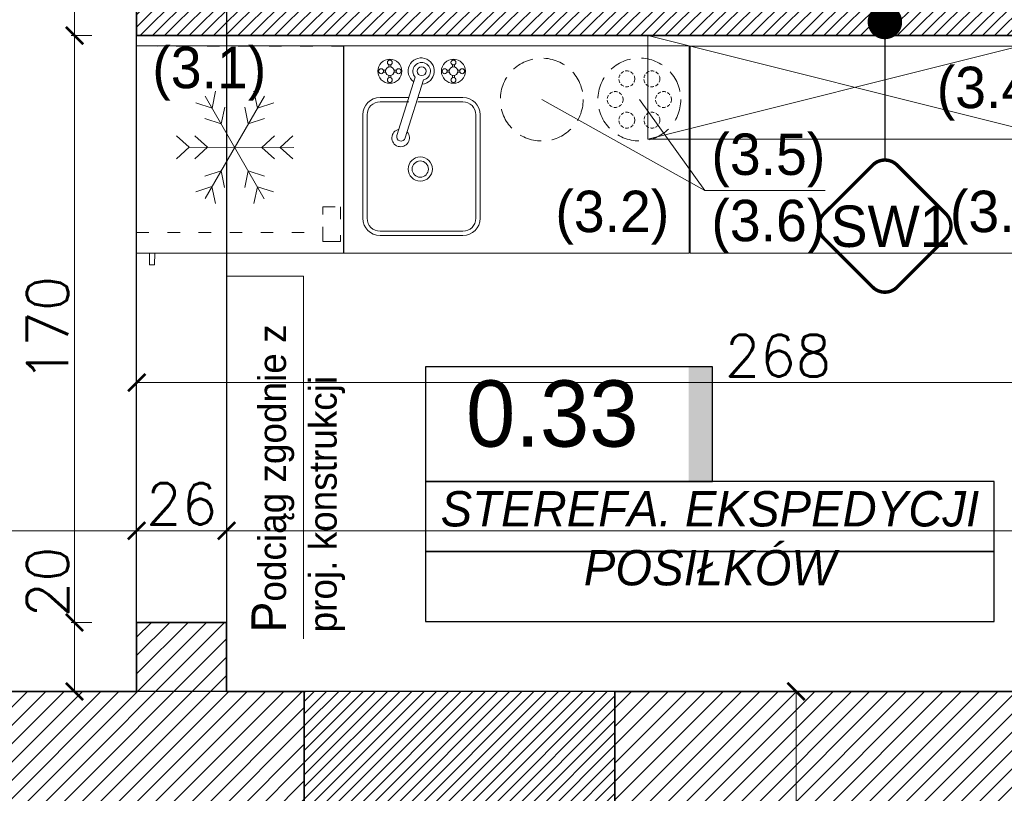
# Model space of a CAD drawing. Header units: millimetres. Extents: x -587 to 358276, y -26688 to 221215.
# Tile 146 of 256: x 9334 to 9620, y 10379 to 10603. Entities that reach past the tile are written whole.
import ezdxf
from ezdxf.lldxf.tags import DXFTag

# ---------------------------------------------------------------- set-up
doc = ezdxf.new("R2010")
doc.units = ezdxf.units.MM
doc.header["$MEASUREMENT"] = 0
for name, pattern in [('3_BUBZ07', [1.5, 1, -0.5]), ('ACAD_ISO03W100', [30, 12, -18]), ('DASHED2', [9.525, 6.35, -3.175])]:
    doc.linetypes.add(name, pattern=pattern)
for name, color, linetype, lineweight in [('A_istniejące ściany', 7, 'Continuous', 35), ('A_projektowane sciany', 5, 'Continuous', 35), ('A_wyposażenie', 7, 'Continuous', 9), ('A_ściany projektowane', 5, 'Continuous', 35), ('l. przekrojowa', 1, 'Continuous', 30), ('l.przerywana', 104, 'ICAD_ISO03W100', 5), ('l.wypełnien', 253, 'Continuous', 5), ('wymiarowanie', 176, 'Continuous', 9)]:
    doc.layers.add(name, color=color, linetype=linetype, lineweight=lineweight)
for name, color, linetype in [('D-opis-elewacja', 104, 'Continuous'), ('D-opis-elewacje', 104, 'Continuous'), ('tabelki opis', 7, 'Continuous')]:
    doc.layers.add(name, color=color, linetype=linetype)
doc.styles.add('ROMANS', font='romans')
doc.styles.add('styl2', font='simplex.shx')
tags = doc.linetypes.add('ICAD_ISO03W100', pattern=[30, 12, -18]).pattern_tags.tags
tags[6:7] = [DXFTag(74, 4), DXFTag(75, 0), DXFTag(340, '0'), DXFTag(46, 1.0), DXFTag(50, 0.0), DXFTag(44, 0.0), DXFTag(45, 0.0)]
tags[4:5] = [DXFTag(74, 4), DXFTag(75, 0), DXFTag(340, '0'), DXFTag(46, 1.0), DXFTag(50, 0.0), DXFTag(44, 0.0), DXFTag(45, 0.0)]
doc.dimstyles.new('Skala 1-50', dxfattribs={"dimtxt": 12, "dimasz": 5, "dimexe": 1, "dimexo": 1, "dimgap": 1.5, "dimtad": 1, "dimdec": 1, "dimrnd": 0.5, "dimtxsty": 'styl2', "dimblk": 'ARCHTICK', "dimcen": 5, "dimadec": 0, "dimazin": 0, "dimtfac": 1, "dimtdec": 1, "dimtmove": 1, "dimatfit": 3, "dimldrblk": 'ARCHTICK', "dimfxl": 5, "dimfxlon": 1, "dimlwd": -1, "dimlwe": -1, "dimarcsym": 0})
pattern_1 = [(45, (0, 6.0705), (-2.6516504, 2.6516504), [])]
pattern_2 = [(45, (0, 6.0705), (-1.76776695, 1.76776695), [])]

# ---------------------------------------------------------------- blocks, each defined once
blk = doc.blocks.new('_ArchTick')
at = {"color": 0, "linetype": 'ByBlock', "const_width": 0.15}
blk.add_lwpolyline([(-0.5, -0.5), (0.5, 0.5)], dxfattribs=at)
blk = doc.blocks.new('*D3521')
at = {"layer": 'Defpoints', "color": 0}
for p in [(9574.19, 10408.59), (9559.18, 10365.41), (9574.19, 10365.41)]:
    blk.add_point(p, dxfattribs=at)
at = {"layer": 'wymiarowanie', "color": 0}
for p, q in [((9564.18, 10408.59), (9558.18, 10408.59)), ((9559.18, 10408.59), (9559.18, 10365.41)), ((9564.18, 10365.41), (9558.18, 10365.41)), ((9559.18, 10365.41), (9559.18, 10332.78))]:
    blk.add_line(p, q, dxfattribs=at)
at = {"layer": 'wymiarowanie', "color": 0, "xscale": 5, "yscale": 5, "zscale": 5}
for p, rotation in [((9559.18, 10408.59), 90), ((9559.18, 10365.41), 270)]:
    blk.add_blockref('_ArchTick', p, dxfattribs=dict(at, rotation=rotation))
at = {"layer": 'wymiarowanie', "color": 0, "insert": (9551.38, 10343.01), "char_height": 12, "attachment_point": 5, "rotation": 90, "style": 'styl2'}
blk.add_mtext('43', dxfattribs=at)
blk = doc.blocks.new('*D3721')
at = {"layer": 'Defpoints', "color": 0}
for p in [(8932.19, 10466.67), (9368.19, 10466.67), (9368.19, 10455.14)]:
    blk.add_point(p, dxfattribs=at)
at = {"layer": 'wymiarowanie', "color": 0}
for p, q in [((8932.19, 10460.14), (8932.19, 10454.14)), ((9368.19, 10460.14), (9368.19, 10454.14)), ((8932.19, 10455.14), (9368.19, 10455.14))]:
    blk.add_line(p, q, dxfattribs=at)
at = {"layer": 'wymiarowanie', "color": 0, "xscale": 5, "yscale": 5, "zscale": 5, "rotation": 180}
blk.add_blockref('_ArchTick', (8932.19, 10455.14), dxfattribs=at)
at = {"layer": 'wymiarowanie', "color": 0, "xscale": 5, "yscale": 5, "zscale": 5}
blk.add_blockref('_ArchTick', (9368.19, 10455.14), dxfattribs=at)
at = {"layer": 'wymiarowanie', "color": 0, "insert": (9150.19, 10462.94), "char_height": 12, "attachment_point": 5, "style": 'styl2'}
blk.add_mtext('436', dxfattribs=at)
blk = doc.blocks.new('*D3722')
at = {"layer": 'Defpoints', "color": 0}
for p in [(9394.23, 10476.5), (9368.19, 10466.67), (9394.23, 10455.14)]:
    blk.add_point(p, dxfattribs=at)
at = {"layer": 'wymiarowanie', "color": 0}
for p, q in [((9368.19, 10460.14), (9368.19, 10454.14)), ((9394.23, 10460.14), (9394.23, 10454.14)), ((9368.19, 10455.14), (9394.23, 10455.14))]:
    blk.add_line(p, q, dxfattribs=at)
at = {"layer": 'wymiarowanie', "color": 0, "xscale": 5, "yscale": 5, "zscale": 5, "rotation": 180}
blk.add_blockref('_ArchTick', (9368.19, 10455.14), dxfattribs=at)
at = {"layer": 'wymiarowanie', "color": 0, "xscale": 5, "yscale": 5, "zscale": 5}
blk.add_blockref('_ArchTick', (9394.23, 10455.14), dxfattribs=at)
at = {"layer": 'wymiarowanie', "color": 0, "insert": (9381.21, 10462.94), "char_height": 12, "attachment_point": 5, "style": 'styl2'}
blk.add_mtext('26', dxfattribs=at)
blk = doc.blocks.new('*D3723')
at = {"layer": 'Defpoints', "color": 0}
for p in [(9736.23, 10481.61), (9394.23, 10476.5), (9736.23, 10455.14)]:
    blk.add_point(p, dxfattribs=at)
at = {"layer": 'wymiarowanie', "color": 0}
for p, q in [((9394.23, 10460.14), (9394.23, 10454.14)), ((9736.23, 10460.14), (9736.23, 10454.14)), ((9394.23, 10455.14), (9736.23, 10455.14))]:
    blk.add_line(p, q, dxfattribs=at)
at = {"layer": 'wymiarowanie', "color": 0, "xscale": 5, "yscale": 5, "zscale": 5, "rotation": 180}
blk.add_blockref('_ArchTick', (9394.23, 10455.14), dxfattribs=at)
at = {"layer": 'wymiarowanie', "color": 0, "xscale": 5, "yscale": 5, "zscale": 5}
blk.add_blockref('_ArchTick', (9736.23, 10455.14), dxfattribs=at)
at = {"layer": 'wymiarowanie', "color": 0, "insert": (9642.84, 10462.94), "char_height": 12, "attachment_point": 5, "style": 'styl2'}
blk.add_mtext('342', dxfattribs=at)
blk = doc.blocks.new('*D3900')
at = {"layer": 'Defpoints', "color": 0}
for p in [(9368.19, 10575.53), (9636.23, 10575.53), (9636.23, 10498.08)]:
    blk.add_point(p, dxfattribs=at)
at = {"layer": 'wymiarowanie', "color": 0}
for p, q in [((9368.19, 10503.08), (9368.19, 10497.08)), ((9636.23, 10503.08), (9636.23, 10497.08)), ((9368.19, 10498.08), (9636.23, 10498.08))]:
    blk.add_line(p, q, dxfattribs=at)
at = {"layer": 'wymiarowanie', "color": 0, "xscale": 5, "yscale": 5, "zscale": 5, "rotation": 180}
blk.add_blockref('_ArchTick', (9368.19, 10498.08), dxfattribs=at)
at = {"layer": 'wymiarowanie', "color": 0, "xscale": 5, "yscale": 5, "zscale": 5}
blk.add_blockref('_ArchTick', (9636.23, 10498.08), dxfattribs=at)
at = {"layer": 'wymiarowanie', "color": 0, "insert": (9553.95, 10505.88), "char_height": 12, "attachment_point": 5, "style": 'styl2'}
blk.add_mtext('268', dxfattribs=at)
blk = doc.blocks.new('*D4031')
at = {"layer": 'Defpoints', "color": 0}
for p in [(9368.47, 10610.59), (9350.2, 10598.59), (9368.19, 10598.59)]:
    blk.add_point(p, dxfattribs=at)
at = {"layer": 'wymiarowanie', "color": 0}
for p, q in [((9355.2, 10610.59), (9349.2, 10610.59)), ((9350.2, 10610.59), (9350.2, 10598.59)), ((9355.2, 10598.59), (9349.2, 10598.59))]:
    blk.add_line(p, q, dxfattribs=at)
at = {"layer": 'wymiarowanie', "color": 0, "xscale": 5, "yscale": 5, "zscale": 5}
for p, rotation in [((9350.2, 10610.59), 90), ((9350.2, 10598.59), 270)]:
    blk.add_blockref('_ArchTick', p, dxfattribs=dict(at, rotation=rotation))
at = {"layer": 'wymiarowanie', "color": 0, "insert": (9342.55, 10618.76), "char_height": 12, "attachment_point": 5, "rotation": 90, "style": 'styl2'}
blk.add_mtext('12', dxfattribs=at)
blk = doc.blocks.new('*D4032')
at = {"layer": 'Defpoints', "color": 0}
for p in [(9368.19, 10598.59), (9350.2, 10428.59), (9368.19, 10428.59)]:
    blk.add_point(p, dxfattribs=at)
at = {"layer": 'wymiarowanie', "color": 0}
for p, q in [((9355.2, 10598.59), (9349.2, 10598.59)), ((9350.2, 10598.59), (9350.2, 10428.59)), ((9355.2, 10428.59), (9349.2, 10428.59))]:
    blk.add_line(p, q, dxfattribs=at)
at = {"layer": 'wymiarowanie', "color": 0, "xscale": 5, "yscale": 5, "zscale": 5}
for p, rotation in [((9350.2, 10598.59), 90), ((9350.2, 10428.59), 270)]:
    blk.add_blockref('_ArchTick', p, dxfattribs=dict(at, rotation=rotation))
at = {"layer": 'wymiarowanie', "color": 0, "insert": (9342.4, 10513.59), "char_height": 12, "attachment_point": 5, "rotation": 90, "style": 'styl2'}
blk.add_mtext('170', dxfattribs=at)
blk = doc.blocks.new('*D4033')
at = {"layer": 'Defpoints', "color": 0}
for p in [(9368.19, 10428.59), (9350.2, 10408.59), (9368.19, 10408.59)]:
    blk.add_point(p, dxfattribs=at)
at = {"layer": 'wymiarowanie', "color": 0}
for p, q in [((9355.2, 10428.59), (9349.2, 10428.59)), ((9350.2, 10428.59), (9350.2, 10408.59)), ((9355.2, 10408.59), (9349.2, 10408.59))]:
    blk.add_line(p, q, dxfattribs=at)
at = {"layer": 'wymiarowanie', "color": 0, "xscale": 5, "yscale": 5, "zscale": 5}
for p, rotation in [((9350.2, 10428.59), 90), ((9350.2, 10408.59), 270)]:
    blk.add_blockref('_ArchTick', p, dxfattribs=dict(at, rotation=rotation))
at = {"layer": 'wymiarowanie', "color": 0, "insert": (9342.4, 10440.31), "char_height": 12, "attachment_point": 5, "rotation": 90, "style": 'styl2'}
blk.add_mtext('20', dxfattribs=at)
blk = doc.blocks.new('_Dot')
at = {"color": 0, "linetype": 'ByBlock', "lineweight": -2}
blk.add_line((-0.5, 0), (-1, 0), dxfattribs=at)
at = {"color": 0, "linetype": 'ByBlock', "const_width": 0.5}
blk.add_lwpolyline([(-0.25, 0, 1), (0.25, 0, 1)], format="xyb", close=True, dxfattribs=at)

msp = doc.modelspace()

# ---------------------------------------------------------------- hatches: boundary and pattern name
at = {"layer": 'l.wypełnien'}
h = msp.add_hatch(dxfattribs=at)
h.set_pattern_fill('ANSI31', color=256, scale=30, style=0)
h.set_pattern_definition(pattern_1)
h.paths.add_polyline_path([(8887.19, 10290.91), (8887.19, 10545.87), (8932.19, 10545.87), (8932.19, 10408.59), (9059.57, 10408.59), (9368.19, 10408.59), (9394.23, 10408.59), (9416.72, 10408.59), (9416.72, 10365.41), (9405.31, 10365.41), (9376.25, 10365.41), (8932.19, 10365.41), (8932.19, 10290.91)])
h.paths.add_polyline_path([(9871.19, 10808.06), (9871.19, 10798.06), (9878.23, 10798.06), (9890.23, 10798.06), (10052.23, 10798.06), (10052.23, 10570.59), (10066.23, 10570.59), (10066.23, 10712.07), (10066.23, 10718), (10066.23, 10718.06), (10066.23, 10734.81), (10066.23, 10771.31), (10066.23, 10782.07), (10066.23, 10788), (10066.23, 10788.06), (10066.23, 10788), (10066.23, 10782.07), (10066.22, 10782.07), (10066.23, 10788), (10066.23, 10788.06), (10066.23, 10798.06), (10125.49, 10798.06), (10125.49, 10814.15), (10125.49, 10826), (10125.49, 10840.39), (10058.81, 10840.39), (9924.19, 10840.39), (9924.19, 10868.39), (9879.19, 10868.39), (9879.19, 10840.39), (9871.19, 10840.39), (9871.19, 10808.06)])
h.paths.add_polyline_path([(9570.47, 10800.59), (9731.23, 10800.59), (9731.23, 10737.59), (9748.23, 10737.59), (9748.23, 10800.06), (9768.19, 10800.06), (9768.19, 10808.06), (9781.19, 10808.06), (9781.19, 10840.39), (9769.78, 10840.39), (9645.19, 10840.39), (9645.19, 10839.59), (9604.19, 10839.59), (9570.47, 10839.59)])
h.paths.add_polyline_path([(9394.23, 10800.59), (9428.47, 10800.59), (9428.47, 10839.59), (9388.19, 10839.59), (9388.19, 10800.59), (9394.23, 10800.59)])
h.paths.add_polyline_path([(9428.47, 10800.59), (9428.47, 10839.59), (9448.47, 10839.59), (9448.47, 10800.59)])
h.paths.add_polyline_path([(9550.47, 10800.59), (9570.47, 10800.59), (9570.47, 10839.59), (9550.47, 10839.59)])
h.paths.add_polyline_path([(9368.19, 10800.59), (9388.19, 10800.59), (9388.19, 10839.59), (9368.19, 10839.59)])
h.paths.add_polyline_path([(9604.19, 10839.59), (9604.19, 10855.39), (9645.19, 10855.39), (9645.19, 10839.59)])
h.paths.add_polyline_path([(9368.19, 10428.59), (9368.19, 10408.59), (9394.23, 10408.59), (9394.23, 10428.59)])
h.paths.add_polyline_path([(9368.19, 10780.59), (9394.23, 10780.59), (9394.23, 10800.59), (9368.19, 10800.59)])
h = msp.add_hatch(dxfattribs=at)
h.set_pattern_fill('ANSI31', color=5, scale=20, style=0)
h.set_pattern_definition(pattern_2)
h.paths.add_polyline_path([(9636.23, 10598.59), (9636.23, 10610.59), (9443.47, 10610.59), (9443.47, 10800.59), (9431.47, 10800.59), (9431.47, 10610.59), (9394.23, 10610.59), (9394.23, 10598.59)])
h.paths.add_polyline_path([(9864.23, 10558.59), (9864.23, 10570.59), (9878.23, 10570.59), (9878.23, 10798.06), (9890.23, 10798.06), (9890.23, 10570.59), (9900.23, 10570.59), (9900.23, 10558.59)])
h.paths.add_polyline_path([(9731.23, 10610.59), (9731.23, 10598.59), (9736.23, 10598.59), (9736.23, 10522.59), (9748.23, 10522.59), (9748.23, 10558.59), (9762.23, 10558.59), (9762.23, 10570.59), (9748.23, 10570.59), (9748.23, 10610.59)])
h.paths.add_polyline_path([(9368.19, 10610.59), (9368.19, 10598.59), (9394.23, 10598.59), (9394.23, 10610.59)])
h.paths.add_polyline_path([(9748.23, 10408.59), (9748.23, 10420.59), (9736.23, 10420.59), (9736.23, 10408.59)])
h = msp.add_hatch(dxfattribs=at)
h.set_pattern_fill('ANSI31', color=5, scale=20, style=0)
h.set_pattern_definition(pattern_2)
h.paths.add_polyline_path([(9416.72, 10408.59), (9416.72, 10365.41), (9506.72, 10365.41), (9506.72, 10408.59), (9417.07, 10408.59)])
h = msp.add_hatch(dxfattribs=at)
h.set_pattern_fill('ANSI31', color=256, scale=30, style=0)
h.set_pattern_definition(pattern_1)
h.paths.add_polyline_path([(10179.68, 10408.59), (10279.59, 10408.59), (10279.59, 10402.59), (10273.59, 10402.59), (10273.59, 10129.76), (10279.59, 10132.55), (10279.59, 10023.36), (10316.23, 10023.36), (10316.23, 9998.81), (10279.59, 9998.81), (10279.59, 9933.83), (10254.19, 9933.83), (10254.19, 10365.41), (10179.68, 10365.41)])
h.paths.add_polyline_path([(10260.11, 10252.44), (10272.71, 10252.44), (10272.71, 10285.94), (10260.11, 10285.94)], flags=24)
h.paths.add_polyline_path([(10504.8, 10315.91), (10504.8, 10303.91), (10504.8, 10260.82), (10504.8, 10023.36), (10504.8, 9998.81), (10504.8, 9933.83), (10529.35, 9933.83), (10529.35, 10287.41), (10542.35, 10287.41), (10542.35, 10365.41), (10636.35, 10365.41), (10635.51, 10408.59), (10504.8, 10408.59), (10504.8, 10402.59)])
h.paths.add_polyline_path([(10504.8, 10402.59), (10510.8, 10402.59), (10510.8, 10315.91), (10504.8, 10315.91)], flags=16)
h.paths.add_polyline_path([(10504.8, 10398.59), (10504.8, 10315.91), (10510.8, 10315.91), (10510.8, 10402.59), (10504.8, 10402.59)], flags=0)
h.paths.add_polyline_path([(10515.95, 10332.41), (10515.95, 10353.41), (10530.35, 10353.41), (10530.35, 10332.41)], flags=16)
h.paths.add_polyline_path([(10515.95, 10353.41), (10515.95, 10332.41), (10530.35, 10332.41), (10530.35, 10353.41)], flags=0)
h.paths.add_polyline_path([(10515.95, 10303.91), (10515.95, 10299.41), (10530.35, 10299.41), (10530.35, 10320.41), (10515.95, 10320.41), (10515.95, 10315.91)], flags=16)
h.paths.add_polyline_path([(10515.95, 10303.91), (10515.95, 10315.91), (10515.95, 10320.41), (10530.35, 10320.41), (10530.35, 10299.41), (10515.95, 10299.41)], flags=0)
h.paths.add_polyline_path([(10504.8, 10260.82), (10504.8, 10303.91), (10510.8, 10303.91), (10510.8, 10260.82)], flags=16)
h.paths.add_polyline_path([(10510.8, 10260.82), (10510.8, 10303.91), (10504.8, 10303.91), (10504.8, 10265.82), (10504.8, 10260.82)], flags=0)
h.paths.add_polyline_path([(10504.8, 10303.91), (10510.8, 10303.91), (10510.8, 10315.91), (10504.8, 10315.91)], flags=16)
h.paths.add_polyline_path([(10504.8, 10315.91), (10510.8, 10315.91), (10510.8, 10303.91), (10504.8, 10303.91)], flags=0)
h.paths.add_polyline_path([(10510.8, 10315.91), (10515.95, 10315.91), (10515.95, 10303.91), (10510.8, 10303.91)], flags=16)
h.paths.add_polyline_path([(10510.84, 10332.09), (10523.45, 10332.09), (10523.45, 10365.59), (10510.84, 10365.59)], flags=8)
h.paths.add_polyline_path([(10510.84, 10332.09), (10523.45, 10332.09), (10523.45, 10365.59), (10510.84, 10365.59)], flags=8)
h.paths.add_polyline_path([(9506.72, 10365.41), (9506.72, 10408.59), (9858.19, 10408.59), (9858.19, 10365.41)])
h.paths.add_polyline_path([(10000.19, 10365.41), (10089.09, 10365.41), (10089.09, 10408.59), (10000.19, 10408.59)])
h.paths.add_polyline_path([(10273.59, 10129.76), (10273.59, 10402.59), (10279.59, 10402.59), (10279.59, 10365.41), (10279.59, 10132.55)])
h.paths.add_polyline_path([(10372.72, 9998.81), (10372.72, 10023.36), (10316.23, 10023.36), (10316.23, 9998.81)])
h.paths.add_polyline_path([(9858.19, 10365.41), (9858.19, 10408.59), (9878.19, 10408.59), (9878.19, 10365.41)])
h.paths.add_polyline_path([(10000.19, 10365.41), (10000.19, 10408.59), (9980.19, 10408.59), (9980.19, 10365.41)])
h.paths.add_polyline_path([(10279.59, 9913.83), (10279.59, 9933.83), (10254.19, 9933.83), (10254.19, 9913.83)])
h.paths.add_polyline_path([(10529.35, 9913.83), (10529.35, 9933.83), (10504.8, 9933.83), (10504.8, 9913.83)])
h.paths.add_polyline_path([(10494.8, 10023.36), (10494.8, 9998.81), (10504.8, 9998.81), (10504.8, 10023.36)])
at = {"layer": 'tabelki opis'}
msp.add_hatch(color=252, dxfattribs=at).paths.add_polyline_path([(9535.02, 10469.4), (9535.02, 10502.66), (9528.06, 10502.66), (9528.06, 10469.4)])

# ---------------------------------------------------------------- linework, layer by layer
at = {"layer": 'A_istniejące ściany', "color": 7}
for points in [[(9394.23, 10408.59), (9394.23, 10428.59), (9368.19, 10428.59), (9368.19, 10408.59)], [(9368.19, 10408.59), (9059.57, 10408.59), (8932.19, 10408.59)], [(9417.07, 10408.59), (9394.23, 10408.59)], [(9506.72, 10408.59), (9506.72, 10365.41)], [(9878.19, 10408.59), (9506.72, 10408.59)]]:
    msp.add_lwpolyline(points, dxfattribs=at)
at = {"layer": 'A_istniejące ściany', "color": 7, "ltscale": 15}
msp.add_lwpolyline([(9405.31, 10408.59), (9416.72, 10408.59), (9416.72, 10365.41), (9405.31, 10365.41)], dxfattribs=at)
at = {"layer": 'A_projektowane sciany', "color": 5}
msp.add_line((9368.19, 10610.59), (9368.19, 10598.59), dxfattribs=at)
at = {"layer": 'A_wyposażenie', "linetype": 'ICAD_ISO03W100', "ltscale": 0.3}
for p, q in [((9516.23, 10568.59), (9636.23, 10598.59)), ((9516.23, 10598.59), (9636.23, 10568.59))]:
    msp.add_line(p, q, dxfattribs=at)
at = {"layer": 'A_wyposażenie', "linetype": 'ACAD_ISO03W100', "lineweight": 13, "ltscale": 0.3}
for p, q in [((9368.19, 10595.59), (9368.15, 10535.59)), ((9428.19, 10595.55), (9368.19, 10595.59)), ((9428.15, 10535.55), (9428.19, 10595.55)), ((9422.13, 10546.8), (9422.13, 10549.04)), ((9422.13, 10549.04), (9427.25, 10549.04)), ((9427.25, 10549.04), (9427.24, 10543.99)), ((9368.15, 10541.59), (9422.13, 10541.56)), ((9368.15, 10535.59), (9428.15, 10535.55)), ((9373.4, 10532.22), (9373.41, 10535.59))]:
    msp.add_line(p, q, dxfattribs=at)
at = {"layer": 'A_wyposażenie', "color": 7}
for p, q in [((9368.19, 10595.59), (9428.15, 10595.59)), ((9368.19, 10535.55), (9368.19, 10595.59)), ((9428.15, 10595.59), (9428.15, 10535.55)), ((9428.15, 10535.55), (9368.19, 10535.55))]:
    msp.add_line(p, q, dxfattribs=at)
at = {"layer": 'A_wyposażenie', "linetype": 'Continuous', "lineweight": 9}
for p, q in [((9441.21, 10589.5), (9441.21, 10590.18)), ((9441.21, 10589.5), (9441.21, 10590.18)), ((9441.85, 10589.49), (9441.85, 10590.18)), ((9441.85, 10589.49), (9441.85, 10590.18)), ((9459.63, 10589.5), (9459.63, 10590.18)), ((9459.63, 10589.5), (9459.63, 10590.18)), ((9460.26, 10589.49), (9460.26, 10590.18)), ((9460.26, 10589.49), (9460.26, 10590.18)), ((9440.31, 10588.59), (9439.63, 10588.59)), ((9440.31, 10588.59), (9439.63, 10588.59)), ((9440.31, 10587.96), (9439.63, 10587.96)), ((9440.31, 10587.96), (9439.63, 10587.96)), ((9441.21, 10587.06), (9441.21, 10586.37)), ((9441.21, 10587.06), (9441.21, 10586.37)), ((9441.85, 10587.05), (9441.85, 10586.37)), ((9441.85, 10587.05), (9441.85, 10586.37)), ((9442.75, 10587.96), (9443.44, 10587.96)), ((9442.75, 10587.96), (9443.44, 10587.96)), ((9442.76, 10588.59), (9443.44, 10588.59)), ((9442.76, 10588.59), (9443.44, 10588.59)), ((9443.57, 10569.7), (9448.87, 10586.56)), ((9443.57, 10569.7), (9448.87, 10586.56)), ((9458.73, 10588.59), (9458.04, 10588.59)), ((9458.73, 10588.59), (9458.04, 10588.59)), ((9458.72, 10587.96), (9458.04, 10587.96)), ((9458.72, 10587.96), (9458.04, 10587.96)), ((9459.63, 10587.06), (9459.63, 10586.37)), ((9459.63, 10587.06), (9459.63, 10586.37)), ((9460.26, 10587.05), (9460.26, 10586.37)), ((9460.26, 10587.05), (9460.26, 10586.37)), ((9461.16, 10587.96), (9461.85, 10587.96)), ((9461.16, 10587.96), (9461.85, 10587.96)), ((9461.17, 10588.59), (9461.85, 10588.59)), ((9461.17, 10588.59), (9461.85, 10588.59)), ((9451.29, 10585.8), (9445.99, 10568.94)), ((9451.29, 10585.8), (9445.99, 10568.94))]:
    msp.add_line(p, q, dxfattribs=at)
at = {"layer": 'A_wyposażenie', "lineweight": 9}
for p, q in [((9405.18, 10581.09), (9387.99, 10551.37)), ((9405.16, 10551.35), (9388.01, 10581.1)), ((9390.02, 10577.62), (9391.04, 10582.47)), ((9403.17, 10577.62), (9402.15, 10582.46)), ((9390.02, 10577.62), (9385.31, 10579.17)), ((9403.17, 10577.62), (9407.88, 10579.15)), ((9392.66, 10573.03), (9393.69, 10577.88)), ((9400.52, 10573.03), (9399.5, 10577.87)), ((9392.66, 10573.03), (9387.96, 10574.57)), ((9400.52, 10573.03), (9405.23, 10574.56)), ((9383.43, 10566.23), (9379.75, 10569.55)), ((9388.73, 10566.23), (9385.05, 10569.54)), ((9404.44, 10566.22), (9408.13, 10569.53)), ((9409.74, 10566.22), (9413.43, 10569.52)), ((9383.43, 10566.23), (9379.74, 10562.93)), ((9413.75, 10566.21), (9383.43, 10566.23)), ((9388.73, 10566.23), (9385.04, 10562.92)), ((9404.44, 10566.22), (9408.13, 10562.91)), ((9409.74, 10566.22), (9413.43, 10562.91)), ((9392.66, 10559.42), (9387.95, 10557.89)), ((9392.66, 10559.42), (9393.67, 10554.58)), ((9400.51, 10559.42), (9399.49, 10554.57)), ((9400.51, 10559.42), (9405.22, 10557.88)), ((9390, 10554.84), (9385.29, 10553.3)), ((9390, 10554.84), (9391.02, 10549.99)), ((9403.16, 10554.83), (9402.13, 10549.98)), ((9403.16, 10554.83), (9407.87, 10553.29))]:
    msp.add_line(p, q, dxfattribs=at)
at = {"layer": 'A_wyposażenie', "lineweight": 13}
for p, q in [((9438.69, 10580.67), (9447.02, 10580.67)), ((9438.69, 10580.67), (9447.02, 10580.67)), ((9438.69, 10579.42), (9447.02, 10579.42)), ((9438.69, 10579.42), (9447.02, 10579.42)), ((9449.68, 10580.67), (9462.69, 10580.67)), ((9449.68, 10580.67), (9462.69, 10580.67)), ((9449.68, 10579.42), (9462.69, 10579.42)), ((9449.68, 10579.42), (9462.69, 10579.42)), ((9433.69, 10545.67), (9433.69, 10575.67)), ((9433.69, 10545.67), (9433.69, 10575.67)), ((9434.94, 10545.67), (9434.94, 10575.67)), ((9434.94, 10545.67), (9434.94, 10575.67)), ((9466.44, 10575.67), (9466.44, 10545.67)), ((9466.44, 10575.67), (9466.44, 10545.67)), ((9467.69, 10575.67), (9467.69, 10545.67)), ((9467.69, 10575.67), (9467.69, 10545.67)), ((9462.69, 10541.92), (9438.69, 10541.92)), ((9462.69, 10541.92), (9438.69, 10541.92)), ((9462.69, 10540.67), (9438.69, 10540.67)), ((9462.69, 10540.67), (9438.69, 10540.67)), ((9371.88, 10535.59), (9371.88, 10532.22)), ((9371.88, 10532.22), (9373.4, 10532.22))]:
    msp.add_line(p, q, dxfattribs=at)
at = {"layer": 'A_wyposażenie', "linetype": 'ACAD_ISO03W100', "lineweight": 13, "ltscale": 0.5}
for p, q in [((9422.12, 10538.94), (9422.13, 10543.16)), ((9427.24, 10540.83), (9427.24, 10538.94)), ((9427.24, 10538.94), (9422.12, 10538.94))]:
    msp.add_line(p, q, dxfattribs=at)
at = {"layer": 'A_wyposażenie', "color": 7, "ltscale": 2}
msp.add_line((9428.19, 10535.59), (9465.19, 10535.59), dxfattribs=at)
msp.add_line((9428.19, 10535.59), (9465.19, 10535.59), dxfattribs=at)
at = {"layer": 'A_wyposażenie', "linetype": 'ICAD_ISO03W100', "ltscale": 0.3}
msp.add_lwpolyline([(9636.23, 10598.59), (9636.23, 10568.59), (9516.23, 10568.59), (9516.23, 10598.59), (9636.23, 10598.59)], dxfattribs=at)
at = {"layer": 'A_wyposażenie', "color": 7}
msp.add_lwpolyline([(9428.19, 10535.59), (9528.19, 10535.59), (9528.19, 10595.59), (9428.19, 10595.59), (9428.19, 10535.59)], dxfattribs=at)
msp.add_lwpolyline([(9528.47, 10535.59), (9636.23, 10535.59), (9636.23, 10595.55), (9528.47, 10595.55)], close=True, dxfattribs=at)
at = {"layer": 'A_wyposażenie', "linetype": 'Continuous', "lineweight": 9}
for centre, radius in [((9441.53, 10588.27), 3.49), ((9441.53, 10588.27), 3.49), ((9441.53, 10588.27), 1.27), ((9441.53, 10588.27), 1.27), ((9441.53, 10590.81), 0.71), ((9441.53, 10590.81), 0.71), ((9450.74, 10588.27), 1.27), ((9450.74, 10588.27), 1.27), ((9459.95, 10588.27), 3.49), ((9459.95, 10588.27), 3.49), ((9459.95, 10588.27), 1.27), ((9459.95, 10588.27), 1.27), ((9459.95, 10590.81), 0.71), ((9459.95, 10590.81), 0.71), ((9438.99, 10588.27), 0.71), ((9438.99, 10588.27), 0.71), ((9441.53, 10585.73), 0.71), ((9441.53, 10585.73), 0.71), ((9444.07, 10588.27), 0.71), ((9444.07, 10588.27), 0.71), ((9457.41, 10588.27), 0.71), ((9457.41, 10588.27), 0.71), ((9459.95, 10585.73), 0.71), ((9459.95, 10585.73), 0.71), ((9462.49, 10588.27), 0.71), ((9462.49, 10588.27), 0.71)]:
    msp.add_circle(centre, radius, dxfattribs=at)
at = {"layer": 'A_wyposażenie', "color": 7, "linetype": 'DASHED2'}
for centre in [(9485.53, 10580.06), (9485.53, 10580.06), (9513.8, 10580.08), (9513.8, 10580.08)]:
    msp.add_circle(centre, 12, dxfattribs=at)
at = {"layer": 'A_wyposażenie', "color": 7, "linetype": '3_BUBZ07'}
for centre in [(9510.16, 10586.06), (9510.16, 10586.06), (9517.43, 10586.06), (9517.43, 10586.06), (9506.8, 10580.08), (9506.8, 10580.08), (9520.8, 10580.08), (9520.8, 10580.08), (9510.16, 10574.1), (9510.16, 10574.1), (9517.44, 10574.1), (9517.44, 10574.1)]:
    msp.add_circle(centre, 2.3, dxfattribs=at)
at = {"layer": 'A_wyposażenie', "lineweight": 9}
for radius in [3.5, 3.5, 2.35, 2.35]:
    msp.add_circle((9450.34, 10559.93), radius, dxfattribs=at)
at = {"layer": 'A_wyposażenie', "linetype": 'Continuous', "lineweight": 9}
for centre, radius, start, end in [((9450.61, 10588.34), 3.79, 274.4411, 235.2067), ((9450.61, 10588.34), 3.79, 274.4411, 235.2067), ((9450.74, 10588.27), 2.54, 282.7843, 222.1966), ((9450.74, 10588.27), 2.54, 282.7843, 222.1966), ((9444.66, 10568.96), 2.56, 102.3042, 42.7752), ((9444.66, 10568.96), 2.56, 102.3042, 42.7752), ((9444.78, 10569.32), 1.27, 162.5397, 342.5397), ((9444.78, 10569.32), 1.27, 162.5397, 342.5397)]:
    msp.add_arc(centre, radius, start, end, dxfattribs=at)
at = {"layer": 'A_wyposażenie', "lineweight": 13}
for centre, radius, start, end in [((9438.69, 10575.67), 5, 90, 180), ((9438.69, 10575.67), 5, 90, 180), ((9438.69, 10575.67), 3.75, 90, 180), ((9438.69, 10575.67), 3.75, 90, 180), ((9462.69, 10575.67), 5, 0, 90), ((9462.69, 10575.67), 5, 0, 90), ((9462.69, 10575.67), 3.75, 0, 90), ((9462.69, 10575.67), 3.75, 0, 90), ((9438.69, 10545.67), 5, 180, 270), ((9438.69, 10545.67), 5, 180, 270), ((9438.69, 10545.67), 3.75, 180, 270), ((9438.69, 10545.67), 3.75, 180, 270), ((9462.69, 10545.67), 5, 270, 0), ((9462.69, 10545.67), 3.75, 270, 0), ((9462.69, 10545.67), 5, 270, 0), ((9462.69, 10545.67), 3.75, 270, 0)]:
    msp.add_arc(centre, radius, start, end, dxfattribs=at)
at = {"layer": 'A_ściany projektowane', "color": 5}
msp.add_line((9368.19, 10598.59), (9636.23, 10598.59), dxfattribs=at)
at = {"layer": 'D-opis-elewacja', "color": 5}
msp.add_lwpolyline([(9584.92, 10592.55), (9584.92, 10582.55), (9584.92, 10562.55)], dxfattribs=at)
at = {"layer": 'D-opis-elewacje', "color": 5, "const_width": 1}
msp.add_lwpolyline([(9567.24, 10539.87), (9581.38, 10525.73, 0.414214), (9588.45, 10525.73), (9602.59, 10539.87, 0.414214), (9602.59, 10546.94), (9588.45, 10561.08, 0.414214), (9581.38, 10561.08), (9567.24, 10546.94, 0.414214)], format="xyb", close=True, dxfattribs=at)
at = {"layer": 'l. przekrojowa', "color": 5}
msp.add_lwpolyline([(9416.72, 10365.41), (9506.72, 10365.41), (9506.72, 10408.59), (9416.72, 10408.59)], close=True, dxfattribs=at)
at = {"layer": 'l.przerywana', "color": 5, "lineweight": 30, "ltscale": 0.5}
msp.add_lwpolyline([(9368.19, 10800.59), (9394.23, 10800.59), (9394.23, 10408.59), (9368.19, 10408.59)], close=True, dxfattribs=at)
at = {"layer": 'tabelki opis', "color": 7}
for points in [[(9535.02, 10502.66), (9451.86, 10502.66), (9451.86, 10469.4), (9535.02, 10469.4), (9535.02, 10502.66)], [(9451.86, 10449.13), (9616.6, 10449.13), (9616.6, 10469.4), (9451.86, 10469.4), (9451.86, 10449.13)], [(9451.86, 10428.85), (9616.6, 10428.85), (9616.6, 10449.13), (9451.86, 10449.13), (9451.86, 10428.85)]]:
    msp.add_lwpolyline(points, dxfattribs=at)
at = {"layer": 'wymiarowanie'}
for p, q in [((9532.72, 10553.69), (9485.53, 10580.06)), ((9532.72, 10553.69), (9513.8, 10580.08)), ((9567.65, 10553.69), (9532.72, 10553.69))]:
    msp.add_line(p, q, dxfattribs=at)
at = {"layer": 'wymiarowanie', "color": 5}
for p, q in [((9416.51, 10528.94), (9394.23, 10528.94)), ((9416.51, 10423.85), (9416.51, 10528.94))]:
    msp.add_line(p, q, dxfattribs=at)

# ---------------------------------------------------------------- block references
at = {"layer": 'D-opis-elewacja', "color": 5, "xscale": -10, "yscale": 10, "zscale": 10, "rotation": -90.00000000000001}
msp.add_blockref('_Dot', (9584.92, 10602.55), dxfattribs=at)

# ---------------------------------------------------------------- texts
at = {"layer": 'tabelki opis', "color": 7, "attachment_point": 1}
for s, insert, char_height, width in [('{\\fCentury Gothic|b0|i0|c238|p34;0.33}', (9463.59, 10498.71), 19.2, 56.7), ('\\pxqc;{\\fCentury Gothic|b0|i1|c238|p34;STEREFA. EKSPEDYCJI POSIŁKÓW}', (9451.86, 10466.64), 10.24, 164.736)]:
    msp.add_mtext(s, dxfattribs=dict(at, insert=insert, char_height=char_height, width=width))
at = {"layer": 'wymiarowanie', "char_height": 12, "width": 500.0426, "attachment_point": 3, "style": 'ROMANS'}
for s, insert in [('\\pxql;{\\fCentury Gothic|b0|i0|c238|p0;(3.1) \\P }', (9872.77, 10595.35)), ('\\pxql;{\\fCentury Gothic|b0|i0|c238|p0;(3.4) \\P }', (10099.98, 10589.59)), ('\\pxql;{\\fCentury Gothic|b0|i0|c238|p0;(3.5) \\P }', (10034.71, 10570.23)), ('\\pxql;{\\fCentury Gothic|b0|i0|c238|p0;(3.2) \\P }', (9989.52, 10553.67)), ('\\pxql;{\\fCentury Gothic|b0|i0|c238|p0;(3.6) \\P }', (10034.71, 10551.03)), ('\\pxql;{\\fCentury Gothic|b0|i0|c238|p0;(3.3) \\P }', (10103.8, 10553.67))]:
    msp.add_mtext(s, dxfattribs=dict(at, insert=insert))
at = {"layer": 'wymiarowanie', "color": 5, "insert": (9569.19, 10549.37), "char_height": 12, "width": 36.658, "attachment_point": 1}
msp.add_mtext('{\\fCentury Gothic|b0|i0|c238|p0;SW1}', dxfattribs=at)
at = {"layer": 'wymiarowanie', "color": 5, "linetype": 'Continuous', "insert": (9401.45, 10753.33), "char_height": 12, "width": 327.6277, "attachment_point": 3, "rotation": 90, "style": 'ROMANS'}
msp.add_mtext('\\pxql;{\\fCentury Gothic|b0|i0|c238|p0;\\H0.833333x;P\\H0.8x;odciąg zgodnie z \\Pproj. konstrukcji\\P\\H1.499999x; }', dxfattribs=at)

# ---------------------------------------------------------------- dimensions: what is measured, and where the dimension line sits
at = {"layer": 'wymiarowanie'}
for base, p1, p2, picture, middle in [((9350.2, 10598.59), (9368.47, 10610.59), (9368.19, 10598.59), '*D4031', (9350.2, 10618.76)), ((9350.2, 10408.59), (9368.19, 10428.59), (9368.19, 10408.59), '*D4033', (9350.2, 10440.31)), ((9559.18, 10365.41), (9574.19, 10408.59), (9574.19, 10365.41), '*D3521', (9559.18, 10343.01))]:
    dim = msp.add_linear_dim(base=base, p1=p1, p2=p2, angle=90, dimstyle='Skala 1-50', dxfattribs=at)
    dim.commit()
    dim.dimension.update_dxf_attribs({"geometry": picture, "text_midpoint": middle, "dimtype": 160})
dim = msp.add_linear_dim(base=(9350.2, 10428.59), p1=(9368.19, 10598.59), p2=(9368.19, 10428.59), angle=90, dimstyle='Skala 1-50', dxfattribs=at)
dim.commit()
dim.dimension.update_dxf_attribs({"geometry": '*D4032', "text_midpoint": (9342.4, 10513.59)})
for base, p1, p2, picture, middle in [((9636.23, 10498.08), (9368.19, 10575.53), (9636.23, 10575.53), '*D3900', (9553.95, 10498.08)), ((9736.23, 10455.14), (9394.23, 10476.5), (9736.23, 10481.61), '*D3723', (9642.84, 10455.14))]:
    dim = msp.add_linear_dim(base=base, p1=p1, p2=p2, dimstyle='Skala 1-50', dxfattribs=at)
    dim.commit()
    dim.dimension.update_dxf_attribs({"geometry": picture, "text_midpoint": middle, "dimtype": 160})
for base, p1, p2, picture, middle in [((9394.23, 10455.14), (9368.19, 10466.67), (9394.23, 10476.5), '*D3722', (9381.21, 10462.94)), ((9368.19, 10455.14), (8932.19, 10466.67), (9368.19, 10466.67), '*D3721', (9150.19, 10462.94))]:
    dim = msp.add_linear_dim(base=base, p1=p1, p2=p2, dimstyle='Skala 1-50', dxfattribs=at)
    dim.commit()
    dim.dimension.update_dxf_attribs({"geometry": picture, "text_midpoint": middle})

doc.saveas('drawing.dxf')
